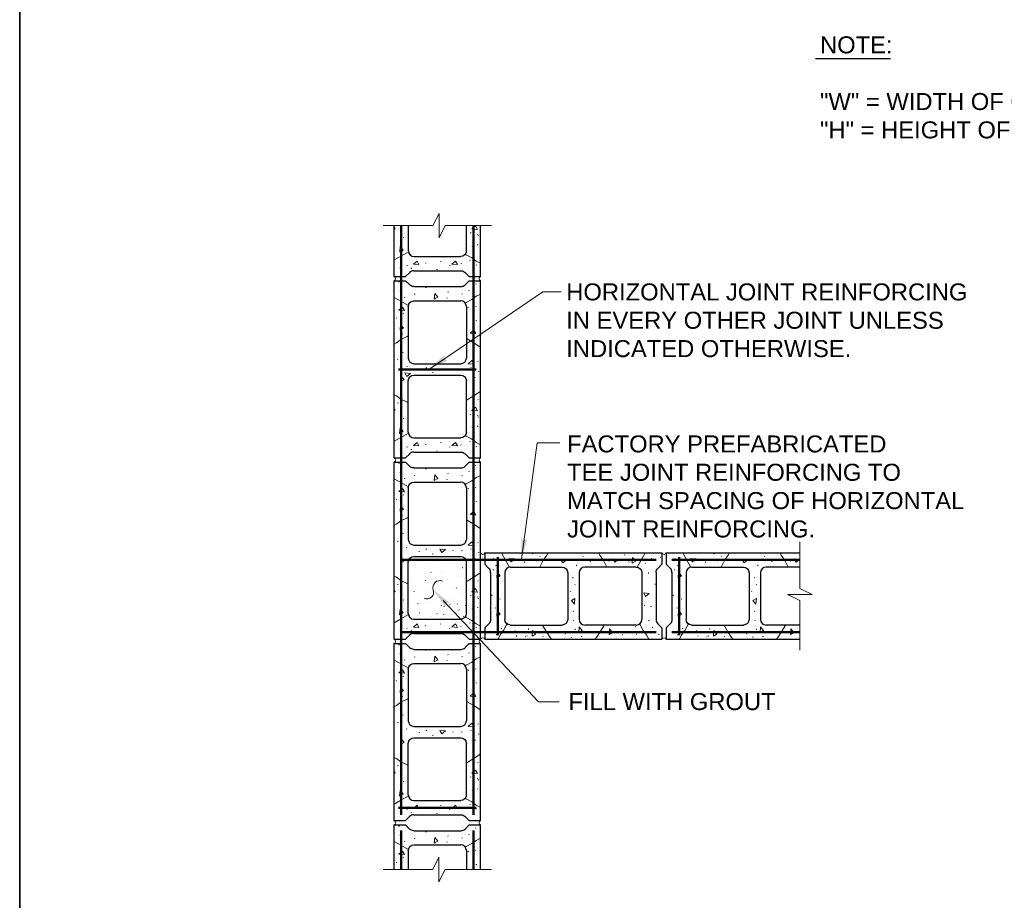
# Model space of a CAD drawing. Extents: x -1004 to 916, y -640 to 704.
# Tile 4 of 21: x -1004 to -656, y 4 to 314. Entities that reach past the tile are written whole.
import ezdxf

# ---------------------------------------------------------------- set-up
doc = ezdxf.new("R2010")
doc.units = 0
doc.header["$MEASUREMENT"] = 0
for name, color, linetype, lineweight in [('Level 1', 7, 'Continuous', 18), ('Level 15', 7, 'Continuous', 18), ('Level 45', 7, 'Continuous', 18), ('Level 46', 7, 'Continuous', 18), ('Level 49', 7, 'Continuous', 18), ('Level 53', 7, 'Continuous', 18), ('Level 54', 7, 'Continuous', 18)]:
    doc.layers.add(name, color=color, linetype=linetype, lineweight=lineweight)
doc.styles.add('NOTES', font='romans.shx')

# ---------------------------------------------------------------- blocks, each defined once
blk = doc.blocks.new('ARROWS')
at = {"layer": 'Level 46', "linetype": 'Continuous', "lineweight": 18, "extrusion": (0, 0, -1)}
blk.add_hatch(color=1, dxfattribs=at).paths.add_polyline_path([(1.54, -0.71), (-3.38, 0), (1.55, 0.71), (1.41, 0.61), (1.19, 0.41), (1.08, 0.21), (1.04, 0), (1.07, -0.18), (1.17, -0.38), (1.39, -0.59)], flags=16)
at = {"layer": 'Level 46', "color": 1, "linetype": 'Continuous', "lineweight": 18}
for centre, start, end in [((4.01, 1.46), 113.4064, 246.5936), ((2.74, -1.46), 293.4064, 66.5936)]:
    blk.add_arc(centre, 1.59, start, end, dxfattribs=at)
blk = doc.blocks.new('LARROW_7')
at = {"layer": 'Level 46', "linetype": 'Continuous', "lineweight": 18, "extrusion": (0, 0, -1)}
blk.add_hatch(color=1, dxfattribs=at).paths.add_polyline_path([(4.92, -0.71), (0, 0), (4.93, 0.71), (4.79, 0.61), (4.57, 0.41), (4.46, 0.21), (4.42, 0), (4.44, -0.19), (4.55, -0.38), (4.77, -0.59)], flags=16)

msp = doc.modelspace()

# ---------------------------------------------------------------- linework, layer by layer
at = {"layer": 'Level 1', "color": 3, "linetype": 'Continuous', "lineweight": 35}
msp.add_3dface([(-1003.74, 704.14), (916.28, 704.14), (916.28, -639.88), (-1003.74, -639.88)], dxfattribs=at)
at = {"layer": 'Level 15', "color": 7, "linetype": 'Continuous', "lineweight": 25}
for p, q in [((-871.6, 223.82), (-871.6, 241.78)), ((-866.6, 232.87), (-866.6, 241.78)), ((-846.11, 232.87), (-846.11, 241.78)), ((-841.11, 223.82), (-841.11, 241.78)), ((-864.6, 230.87), (-848.11, 230.87)), ((-864.72, 225.87), (-847.98, 225.87)), ((-871.6, 223.82), (-867.6, 223.82)), ((-866.13, 225.29), (-867.6, 223.82)), ((-846.57, 225.28), (-845.1, 223.82)), ((-845.1, 223.82), (-841.11, 223.82)), ((-871.61, 222.32), (-867.6, 222.32)), ((-871.61, 159.82), (-871.61, 222.32)), ((-866.13, 220.86), (-867.6, 222.32)), ((-864.72, 220.27), (-847.99, 220.27)), ((-846.57, 220.86), (-845.1, 222.32)), ((-845.1, 222.32), (-841.11, 222.32)), ((-841.11, 159.82), (-841.11, 222.32)), ((-866.61, 213.27), (-866.61, 195.07)), ((-864.61, 215.27), (-848.11, 215.27)), ((-846.11, 213.27), (-846.11, 195.07)), ((-864.61, 193.07), (-848.11, 193.07)), ((-864.61, 189.07), (-848.11, 189.07)), ((-866.61, 168.88), (-866.61, 187.07)), ((-846.11, 168.88), (-846.11, 187.07)), ((-864.61, 166.88), (-848.11, 166.88)), ((-871.61, 159.82), (-867.6, 159.82)), ((-866.13, 161.29), (-867.6, 159.82)), ((-864.72, 161.88), (-847.99, 161.88)), ((-846.57, 161.29), (-845.1, 159.82)), ((-845.1, 159.82), (-841.11, 159.82)), ((-871.61, 158.33), (-867.61, 158.33)), ((-871.61, 95.83), (-871.61, 158.33)), ((-866.14, 156.86), (-867.61, 158.33)), ((-846.57, 156.86), (-845.11, 158.33)), ((-845.11, 158.33), (-841.11, 158.33)), ((-841.11, 95.83), (-841.11, 158.33)), ((-864.72, 156.27), (-847.99, 156.27)), ((-864.61, 151.27), (-848.11, 151.27)), ((-866.61, 149.27), (-866.61, 131.08)), ((-846.11, 149.27), (-846.11, 131.08)), ((-864.61, 129.08), (-848.11, 129.08)), ((-864.61, 125.08), (-848.11, 125.08)), ((-839.62, 126.33), (-839.62, 122.32)), ((-839.62, 126.33), (-777.12, 126.33)), ((-777.12, 126.33), (-777.12, 122.32)), ((-775.62, 126.32), (-775.62, 122.32)), ((-775.62, 126.32), (-728.47, 126.32)), ((-866.61, 104.88), (-866.61, 123.08)), ((-846.11, 104.88), (-846.11, 123.08)), ((-838.15, 120.85), (-839.62, 122.32)), ((-778.58, 120.85), (-777.12, 122.32)), ((-774.15, 120.85), (-775.62, 122.32)), ((-837.56, 119.44), (-837.56, 102.71)), ((-832.56, 119.33), (-832.56, 102.83)), ((-830.56, 121.33), (-812.37, 121.33)), ((-810.37, 119.33), (-810.37, 102.83)), ((-806.37, 119.33), (-806.37, 102.83)), ((-786.17, 121.33), (-804.37, 121.33)), ((-784.17, 119.33), (-784.17, 102.83)), ((-779.17, 119.44), (-779.17, 102.71)), ((-773.57, 119.44), (-773.57, 102.7)), ((-768.57, 119.32), (-768.57, 102.83)), ((-766.57, 121.32), (-748.37, 121.32)), ((-746.37, 119.32), (-746.37, 102.83)), ((-742.37, 119.32), (-742.37, 102.83)), ((-728.47, 121.32), (-740.37, 121.32)), ((-864.61, 102.88), (-848.11, 102.88)), ((-838.15, 101.29), (-839.62, 99.82)), ((-830.56, 100.83), (-812.37, 100.83)), ((-786.17, 100.83), (-804.37, 100.83)), ((-778.58, 101.29), (-777.12, 99.82)), ((-774.16, 101.29), (-775.62, 99.82)), ((-766.57, 100.83), (-748.37, 100.83)), ((-728.47, 100.83), (-740.37, 100.83)), ((-866.14, 97.3), (-867.61, 95.83)), ((-864.72, 97.88), (-847.99, 97.88)), ((-846.57, 97.29), (-845.11, 95.83)), ((-839.62, 99.82), (-839.62, 95.83)), ((-777.12, 99.82), (-777.12, 95.83)), ((-775.62, 99.82), (-775.62, 95.83)), ((-871.61, 95.83), (-867.61, 95.83)), ((-871.61, 94.33), (-867.61, 94.33)), ((-871.61, 31.83), (-871.61, 94.33)), ((-866.14, 92.87), (-867.61, 94.33)), ((-846.57, 92.87), (-845.11, 94.33)), ((-845.11, 95.83), (-841.11, 95.83)), ((-845.11, 94.33), (-841.11, 94.33)), ((-841.11, 31.83), (-841.11, 94.33)), ((-839.62, 95.83), (-777.12, 95.83)), ((-775.62, 95.83), (-728.47, 95.83)), ((-864.72, 92.28), (-847.99, 92.28)), ((-864.61, 87.28), (-848.11, 87.28)), ((-866.61, 85.28), (-866.61, 67.08)), ((-846.11, 85.28), (-846.11, 67.08)), ((-864.61, 65.08), (-848.11, 65.08)), ((-866.61, 40.89), (-866.61, 59.08)), ((-864.61, 61.08), (-848.11, 61.08)), ((-846.11, 40.89), (-846.11, 59.08)), ((-864.61, 38.89), (-848.11, 38.89)), ((-871.61, 31.83), (-867.61, 31.83)), ((-866.14, 33.3), (-867.61, 31.83)), ((-864.72, 33.89), (-847.99, 33.89)), ((-846.57, 33.3), (-845.11, 31.83)), ((-845.11, 31.83), (-841.11, 31.83)), ((-871.61, 30.34), (-867.61, 30.34)), ((-871.61, 14.6), (-871.61, 30.34)), ((-866.14, 28.87), (-867.61, 30.34)), ((-864.72, 28.28), (-847.99, 28.28)), ((-846.57, 28.87), (-845.11, 30.34)), ((-845.11, 30.34), (-841.11, 30.34)), ((-841.11, 14.6), (-841.11, 30.34)), ((-866.61, 21.28), (-866.61, 14.6)), ((-864.61, 23.28), (-848.11, 23.28)), ((-846.11, 21.28), (-846.11, 14.6))]:
    msp.add_line(p, q, dxfattribs=at)
for centre, start, end in [((-864.6, 232.87), 180, 270), ((-864.72, 223.87), 90, 135), ((-847.99, 222.27), 270, 315.1103), ((-848.11, 213.27), 0, 90), ((-864.61, 195.07), 180, 270), ((-848.11, 195.07), 270, 0), ((-864.61, 168.88), 180, 270), ((-864.72, 159.88), 90, 135), ((-847.99, 158.27), 270, 315.1103), ((-848.11, 149.27), 0, 90), ((-864.61, 131.08), 180, 270), ((-848.11, 131.08), 270, 0), ((-839.56, 119.44), 0, 45), ((-830.56, 119.33), 90, 180), ((-804.37, 119.33), 90, 180), ((-775.57, 119.44), 0, 45), ((-766.57, 119.32), 90, 180), ((-740.37, 119.32), 90, 180), ((-864.61, 104.88), 180, 270), ((-804.37, 102.83), 180, 270), ((-786.17, 102.83), 270, 0), ((-777.17, 102.71), 180, 225.1103), ((-740.37, 102.83), 180, 270), ((-864.72, 95.88), 90, 135), ((-847.99, 94.28), 270, 315.1103), ((-848.11, 85.28), 0, 90), ((-864.61, 67.08), 180, 270), ((-848.11, 67.08), 270, 0), ((-864.61, 40.89), 180, 270), ((-864.72, 31.89), 90, 135), ((-847.99, 30.28), 270, 315.1103), ((-848.11, 21.28), 0, 90)]:
    msp.add_arc(centre, 2, start, end, dxfattribs=at)
at = {"layer": 'Level 15', "color": 7, "linetype": 'Continuous', "lineweight": 25, "extrusion": (0, 0, -1)}
for centre, start, end in [((848.11, 232.87), 180, 270), ((847.98, 223.87), 90, 135.1103), ((864.72, 222.27), 270, 315), ((864.61, 213.27), 0, 90), ((864.61, 187.07), 0, 90), ((848.11, 187.07), 90, 180), ((848.11, 168.88), 180, 270), ((847.99, 159.88), 90, 135.1103), ((864.72, 158.27), 270, 315), ((864.61, 149.27), 0, 90), ((864.61, 123.08), 0, 90), ((848.11, 123.08), 90, 180), ((812.37, 119.33), 90, 180), ((786.17, 119.33), 90, 180), ((777.17, 119.44), 0, 45), ((748.37, 119.32), 90, 180), ((848.11, 104.88), 180, 270), ((839.56, 102.71), 180, 225.1103), ((830.56, 102.83), 270, 0), ((812.37, 102.83), 180, 270), ((775.57, 102.7), 180, 225.1103), ((766.57, 102.83), 270, 0), ((748.37, 102.83), 180, 270), ((847.99, 95.88), 90, 135.1103), ((864.72, 94.28), 270, 315), ((864.61, 85.28), 0, 90), ((864.61, 59.08), 0, 90), ((848.11, 59.08), 90, 180), ((848.11, 40.89), 180, 270), ((847.99, 31.89), 90, 135.1103), ((864.72, 30.28), 270, 315), ((864.61, 21.28), 0, 90)]:
    msp.add_arc(centre, 2, start, end, dxfattribs=at)
at = {"layer": 'Level 15', "color": 7, "linetype": 'Continuous', "lineweight": 18}
for centre, start, end in [((-871.87, 223.07), 289.1648, 70.8352), ((-871.87, 159.08), 289.1648, 70.8352), ((-840.36, 126.59), 199.1648, 340.8352), ((-776.37, 126.59), 199.1648, 340.8352), ((-871.87, 95.08), 289.1648, 70.8352), ((-871.87, 31.09), 289.1648, 70.8352)]:
    msp.add_arc(centre, 0.79, start, end, dxfattribs=at)
at = {"layer": 'Level 15', "color": 7, "linetype": 'Continuous', "lineweight": 18, "extrusion": (0, 0, -1)}
for centre, start, end in [((840.85, 223.07), 289.1648, 70.8352), ((840.85, 159.08), 289.1648, 70.8352), ((840.85, 95.08), 289.1648, 70.8352), ((840.36, 95.57), 19.1648, 160.8352), ((776.37, 95.57), 19.1648, 160.8352), ((840.85, 31.09), 289.1648, 70.8352)]:
    msp.add_arc(centre, 0.79, start, end, dxfattribs=at)
at = {"layer": 'Level 45', "color": 4, "linetype": 'Continuous', "lineweight": 50}
for p, q in [((-869.11, 241.78), (-869.11, 33.83)), ((-843.61, 241.78), (-843.61, 33.83)), ((-842.61, 191.07), (-870.11, 191.07)), ((-779.12, 123.83), (-869.11, 123.83)), ((-835.06, 97.33), (-835.06, 124.83)), ((-728.47, 123.83), (-773.62, 123.83)), ((-771.07, 97.33), (-771.07, 124.82)), ((-779.12, 98.33), (-869.11, 98.33)), ((-728.47, 98.33), (-773.62, 98.33)), ((-870.11, 36.39), (-842.61, 36.39)), ((-869.11, 28.34), (-869.11, 14.6)), ((-843.61, 28.34), (-843.61, 14.6))]:
    msp.add_line(p, q, dxfattribs=at)
at = {"layer": 'Level 46', "color": 1, "linetype": 'Continuous', "lineweight": 18, "flags": 128}
for points in [[(-812.73, 218.4), (-819.1, 218.4), (-859.41, 191.05)], [(-813.11, 165.09), (-821.19, 165.09), (-826.66, 124.15)], [(-813.37, 73.81), (-820.67, 73.81), (-854.29, 109.54)]]:
    msp.add_lwpolyline(points, dxfattribs=at)
at = {"layer": 'Level 49', "color": 1, "linetype": 'Continuous', "lineweight": 25}
msp.add_line((-722.96, 300.72), (-696.5, 300.72), dxfattribs=at)
at = {"layer": 'Level 53', "color": 2, "linetype": 'Continuous', "lineweight": 25}
for p, q in [((-868.29, 237.76), (-868.25, 237.61)), ((-844.68, 239.32), (-844.63, 239.16)), ((-842.2, 238.79), (-842.15, 238.64)), ((-841.99, 238.31), (-841.95, 238.16)), ((-844.13, 234.56), (-844.08, 234.41)), ((-842.2, 235.09), (-842.15, 234.94)), ((-844.88, 229.66), (-844.84, 229.5)), ((-869.48, 226.97), (-869.44, 226.82)), ((-867.1, 227.79), (-867.06, 227.64)), ((-865.63, 226.86), (-865.59, 226.7)), ((-860.6, 228.71), (-860.56, 228.55)), ((-856.58, 226.37), (-856.54, 226.22)), ((-855.29, 229.25), (-855.25, 229.1)), ((-852.1, 227.73), (-852.06, 227.58)), ((-848.01, 228.47), (-847.97, 228.32)), ((-842.68, 227.99), (-842.64, 227.83)), ((-870, 221.94), (-869.96, 221.79)), ((-860.42, 219.96), (-860.38, 219.8)), ((-845.27, 219.04), (-845.23, 218.89)), ((-842.84, 221.3), (-842.8, 221.15)), ((-869.48, 218.77), (-869.44, 218.61)), ((-867.93, 216.57), (-867.88, 216.42)), ((-864.45, 217.67), (-864.4, 217.52)), ((-853.03, 216.32), (-852.98, 216.17)), ((-852.64, 218.49), (-852.6, 218.34)), ((-847.7, 217.76), (-847.66, 217.61)), ((-845.5, 213), (-845.46, 212.85)), ((-842.84, 213.39), (-842.8, 213.23)), ((-870.85, 209.25), (-870.81, 209.1)), ((-868.38, 210.81), (-868.34, 210.66)), ((-843.65, 207.9), (-843.61, 207.75)), ((-842.66, 208.43), (-842.62, 208.28)), ((-868.75, 203.68), (-868.71, 203.52)), ((-843.69, 201.47), (-843.65, 201.32)), ((-868.57, 197.18), (-868.52, 197.03)), ((-870.4, 194.53), (-870.35, 194.38)), ((-867.19, 192.24), (-867.15, 192.09)), ((-860.33, 191.69), (-860.29, 191.54)), ((-850.9, 191.14), (-850.86, 190.99)), ((-847.81, 191.24), (-847.77, 191.09)), ((-844.59, 191.78), (-844.54, 191.63)), ((-842.04, 194.01), (-841.99, 193.86)), ((-862.8, 190.96), (-862.76, 190.81)), ((-858.04, 190.05), (-858, 189.89)), ((-843.12, 188.31), (-843.08, 188.16)), ((-841.83, 190.46), (-841.79, 190.31)), ((-843.69, 184.3), (-843.65, 184.14)), ((-870.4, 179.35), (-870.35, 179.19)), ((-868.84, 178.08), (-868.79, 177.93)), ((-842.04, 180.45), (-841.99, 180.3)), ((-868.29, 173.77), (-868.25, 173.61)), ((-844.68, 175.32), (-844.64, 175.17)), ((-842.2, 174.8), (-842.15, 174.65)), ((-841.99, 174.31), (-841.95, 174.16)), ((-844.13, 170.56), (-844.09, 170.41)), ((-842.2, 171.1), (-842.15, 170.94)), ((-867.1, 163.8), (-867.06, 163.64)), ((-860.6, 164.71), (-860.56, 164.56)), ((-855.3, 165.26), (-855.25, 165.11)), ((-852.1, 163.74), (-852.06, 163.59)), ((-848.02, 164.48), (-847.97, 164.32)), ((-844.89, 165.66), (-844.84, 165.51)), ((-842.68, 163.99), (-842.64, 163.84)), ((-869.48, 162.97), (-869.44, 162.82)), ((-865.63, 162.86), (-865.59, 162.71)), ((-856.58, 162.38), (-856.54, 162.22)), ((-870, 157.95), (-869.96, 157.8)), ((-842.85, 157.3), (-842.8, 157.15)), ((-869.48, 154.77), (-869.44, 154.62)), ((-864.45, 153.67), (-864.41, 153.52)), ((-860.42, 155.96), (-860.38, 155.81)), ((-852.64, 154.5), (-852.6, 154.35)), ((-847.7, 153.77), (-847.66, 153.61)), ((-845.27, 155.04), (-845.23, 154.89)), ((-867.93, 152.58), (-867.88, 152.42)), ((-853.03, 152.33), (-852.99, 152.18)), ((-868.38, 146.81), (-868.34, 146.66)), ((-845.5, 149.01), (-845.46, 148.86)), ((-842.85, 149.39), (-842.8, 149.24)), ((-870.86, 145.26), (-870.81, 145.11)), ((-843.65, 143.9), (-843.61, 143.75)), ((-842.67, 144.44), (-842.62, 144.28)), ((-868.75, 139.68), (-868.71, 139.53)), ((-843.69, 137.48), (-843.65, 137.33)), ((-868.57, 133.19), (-868.52, 133.03)), ((-870.4, 130.53), (-870.36, 130.38)), ((-842.04, 130.02), (-841.99, 129.87)), ((-867.2, 128.25), (-867.15, 128.1)), ((-862.8, 126.97), (-862.76, 126.81)), ((-860.33, 127.7), (-860.29, 127.55)), ((-858.04, 126.05), (-858, 125.9)), ((-850.9, 127.15), (-850.86, 127)), ((-847.81, 127.25), (-847.77, 127.09)), ((-844.59, 127.79), (-844.55, 127.64)), ((-841.83, 126.47), (-841.79, 126.31)), ((-820.09, 125.12), (-820.25, 125.07)), ((-804.91, 125.12), (-805.06, 125.07)), ((-790.18, 125.57), (-790.34, 125.53)), ((-756.1, 125.11), (-756.25, 125.07)), ((-740.92, 125.11), (-741.07, 125.07)), ((-864.04, 122.34), (-864.08, 122.3)), ((-861.49, 122.38), (-861.53, 122.34)), ((-856.65, 123.15), (-856.68, 123.11)), ((-850.8, 122.97), (-850.84, 122.93)), ((-843.12, 124.31), (-843.08, 124.16)), ((-836.47, 124.2), (-836.62, 124.16)), ((-835.64, 121.82), (-835.79, 121.78)), ((-825.67, 123.01), (-825.83, 122.97)), ((-821.35, 123.56), (-821.51, 123.51)), ((-807.2, 121.91), (-807.35, 121.87)), ((-802.26, 123.29), (-802.41, 123.24)), ((-795.76, 123.47), (-795.92, 123.43)), ((-788.63, 123.1), (-788.78, 123.06)), ((-782.87, 122.65), (-783.02, 122.6)), ((-780.67, 124.2), (-780.82, 124.16)), ((-777.5, 124.72), (-777.65, 124.68)), ((-772.47, 124.2), (-772.62, 124.16)), ((-771.65, 121.82), (-771.8, 121.78)), ((-761.68, 123.01), (-761.83, 122.97)), ((-757.36, 123.55), (-757.51, 123.51)), ((-743.2, 121.91), (-743.35, 121.87)), ((-738.26, 123.28), (-738.42, 123.24)), ((-731.77, 123.47), (-731.92, 123.42)), ((-858.57, 119.4), (-858.61, 119.36)), ((-854.79, 119.4), (-854.83, 119.36)), ((-848.91, 118.13), (-848.95, 118.1)), ((-847.42, 121.07), (-847.46, 121.03)), ((-843.69, 120.3), (-843.65, 120.15)), ((-836.58, 120.35), (-836.73, 120.31)), ((-781.77, 119.17), (-781.92, 119.12)), ((-772.58, 120.35), (-772.74, 120.31)), ((-870.4, 115.35), (-870.36, 115.2)), ((-865.49, 117.53), (-865.52, 117.5)), ((-860.68, 116.66), (-860.71, 116.62)), ((-854.79, 115.4), (-854.83, 115.36)), ((-852.65, 117.07), (-852.69, 117.03)), ((-842.04, 116.46), (-841.99, 116.3)), ((-834.73, 115.32), (-834.88, 115.28)), ((-808.48, 117.52), (-808.63, 117.48)), ((-807.75, 115.05), (-807.9, 115.01)), ((-779.48, 115.14), (-779.64, 115.1)), ((-770.73, 115.32), (-770.89, 115.28)), ((-744.48, 117.52), (-744.63, 117.48)), ((-743.75, 115.05), (-743.9, 115)), ((-868.84, 114.09), (-868.79, 113.94)), ((-864.64, 112.76), (-864.68, 112.73)), ((-860.26, 112.92), (-860.3, 112.88)), ((-850.42, 113.61), (-850.46, 113.57)), ((-849.54, 113.93), (-849.58, 113.89)), ((-847.5, 111.92), (-847.54, 111.88)), ((-844.68, 111.33), (-844.64, 111.17)), ((-837.06, 111.3), (-837.21, 111.26)), ((-809.39, 112.76), (-809.54, 112.72)), ((-773.07, 111.3), (-773.22, 111.26)), ((-745.4, 112.76), (-745.55, 112.72)), ((-868.29, 109.77), (-868.25, 109.62)), ((-863.18, 108.53), (-863.22, 108.5)), ((-859.8, 108.69), (-859.84, 108.65)), ((-856.68, 110.14), (-856.72, 110.11)), ((-854.96, 107.84), (-854.99, 107.8)), ((-851.88, 108.15), (-851.92, 108.11)), ((-851.57, 110.15), (-851.61, 110.11)), ((-849.34, 108.3), (-849.38, 108.27)), ((-842.2, 110.8), (-842.16, 110.65)), ((-841.99, 110.32), (-841.95, 110.17)), ((-834.18, 110.01), (-834.33, 109.97)), ((-783.12, 107.75), (-783.27, 107.7)), ((-770.18, 110.01), (-770.34, 109.97)), ((-862.57, 105.06), (-862.61, 105.02)), ((-856.47, 104.85), (-856.51, 104.81)), ((-854.16, 104.64), (-854.2, 104.6)), ((-854.03, 107.34), (-854.07, 107.3)), ((-848.7, 106.11), (-848.74, 106.08)), ((-846.42, 107.69), (-846.46, 107.65)), ((-846.15, 107.38), (-846.19, 107.34)), ((-844.13, 106.57), (-844.09, 106.42)), ((-842.2, 107.1), (-842.16, 106.95)), ((-835.7, 106.82), (-835.85, 106.78)), ((-808.29, 105.62), (-808.45, 105.58)), ((-780.95, 107.36), (-781.1, 107.32)), ((-771.71, 106.82), (-771.86, 106.78)), ((-744.3, 105.62), (-744.45, 105.58)), ((-858.49, 103.73), (-858.53, 103.69)), ((-855.3, 101.26), (-855.25, 101.11)), ((-853.32, 102.96), (-853.36, 102.92)), ((-849.33, 103.17), (-849.37, 103.13)), ((-847.04, 103.96), (-847.08, 103.92)), ((-844.89, 101.67), (-844.84, 101.51)), ((-834.96, 102.74), (-835.12, 102.69)), ((-808.2, 102.53), (-808.35, 102.49)), ((-781.68, 102.42), (-781.83, 102.37)), ((-770.97, 102.73), (-771.12, 102.69)), ((-744.2, 102.53), (-744.36, 102.49)), ((-869.48, 98.98), (-869.44, 98.83)), ((-867.1, 99.8), (-867.06, 99.65)), ((-865.64, 98.87), (-865.59, 98.71)), ((-860.61, 100.72), (-860.56, 100.56)), ((-856.58, 98.38), (-856.54, 98.23)), ((-852.11, 99.74), (-852.06, 99.59)), ((-848.02, 100.48), (-847.97, 100.33)), ((-842.68, 100), (-842.64, 99.84)), ((-835.45, 97.4), (-835.6, 97.36)), ((-833.78, 99.61), (-833.93, 99.56)), ((-828.87, 98.85), (-829.03, 98.81)), ((-824.12, 99.4), (-824.27, 99.35)), ((-815.14, 98.41), (-815.29, 98.37)), ((-811.13, 97.84), (-811.28, 97.8)), ((-807.65, 99.31), (-807.81, 99.26)), ((-797.97, 98.41), (-798.12, 98.37)), ((-791.54, 98.37), (-791.69, 98.33)), ((-791.01, 97.38), (-791.16, 97.34)), ((-786.43, 100.22), (-786.59, 100.18)), ((-786.05, 97.56), (-786.2, 97.52)), ((-780.4, 99.99), (-780.55, 99.95)), ((-778.14, 97.56), (-778.29, 97.52)), ((-771.45, 97.4), (-771.61, 97.36)), ((-769.78, 99.6), (-769.93, 99.56)), ((-764.88, 98.85), (-765.03, 98.8)), ((-760.12, 99.4), (-760.28, 99.35)), ((-751.15, 98.41), (-751.3, 98.37)), ((-747.14, 97.84), (-747.29, 97.8)), ((-743.66, 99.3), (-743.81, 99.26)), ((-733.97, 98.41), (-734.12, 98.37)), ((-870, 93.95), (-869.96, 93.8)), ((-828.34, 96.92), (-828.5, 96.87)), ((-825.12, 96.71), (-825.28, 96.67)), ((-824.64, 96.92), (-824.79, 96.87)), ((-818.99, 96.76), (-819.14, 96.71)), ((-808.98, 96.55), (-809.13, 96.51)), ((-805.43, 96.76), (-805.58, 96.71)), ((-764.35, 96.92), (-764.5, 96.87)), ((-761.13, 96.71), (-761.28, 96.67)), ((-760.65, 96.92), (-760.8, 96.87)), ((-754.99, 96.75), (-755.15, 96.71)), ((-744.98, 96.55), (-745.14, 96.51)), ((-741.43, 96.75), (-741.58, 96.71)), ((-869.48, 90.78), (-869.44, 90.62)), ((-860.42, 91.97), (-860.38, 91.81)), ((-852.64, 90.5), (-852.6, 90.35)), ((-845.27, 91.05), (-845.23, 90.9)), ((-842.85, 93.31), (-842.8, 93.16)), ((-867.93, 88.58), (-867.89, 88.43)), ((-864.45, 89.68), (-864.41, 89.53)), ((-853.03, 88.33), (-852.99, 88.18)), ((-847.7, 89.77), (-847.66, 89.62)), ((-845.5, 85.01), (-845.46, 84.86)), ((-842.85, 85.4), (-842.8, 85.24)), ((-870.86, 81.26), (-870.81, 81.11)), ((-868.39, 82.82), (-868.34, 82.67)), ((-842.67, 80.44), (-842.62, 80.29)), ((-843.66, 79.91), (-843.61, 79.76)), ((-868.75, 75.69), (-868.71, 75.53)), ((-843.69, 73.48), (-843.65, 73.33)), ((-870.4, 66.54), (-870.36, 66.39)), ((-868.57, 69.19), (-868.53, 69.04)), ((-842.04, 66.02), (-842, 65.87)), ((-867.2, 64.25), (-867.15, 64.1)), ((-862.8, 62.97), (-862.76, 62.82)), ((-860.33, 63.7), (-860.29, 63.55)), ((-850.9, 63.15), (-850.86, 63)), ((-847.82, 63.25), (-847.77, 63.1)), ((-844.59, 63.79), (-844.55, 63.64)), ((-858.04, 62.06), (-858, 61.9)), ((-843.13, 60.32), (-843.08, 60.17)), ((-841.83, 62.47), (-841.79, 62.32)), ((-843.69, 56.31), (-843.65, 56.15)), ((-842.04, 52.46), (-842, 52.31)), ((-870.4, 51.36), (-870.36, 51.2)), ((-868.84, 50.09), (-868.8, 49.94)), ((-868.29, 45.78), (-868.25, 45.62)), ((-844.68, 47.33), (-844.64, 47.18)), ((-842.2, 46.81), (-842.16, 46.66)), ((-842, 46.32), (-841.95, 46.17)), ((-844.13, 42.57), (-844.09, 42.42)), ((-842.2, 43.11), (-842.16, 42.95)), ((-869.48, 34.98), (-869.44, 34.83)), ((-867.11, 35.81), (-867.06, 35.65)), ((-865.64, 34.87), (-865.59, 34.72)), ((-860.61, 36.72), (-860.56, 36.57)), ((-855.3, 37.27), (-855.26, 37.12)), ((-852.11, 35.75), (-852.06, 35.6)), ((-848.02, 36.49), (-847.98, 36.33)), ((-844.89, 37.67), (-844.85, 37.52)), ((-842.69, 36), (-842.64, 35.85)), ((-856.59, 34.39), (-856.54, 34.23)), ((-870, 29.96), (-869.96, 29.81)), ((-860.43, 27.97), (-860.38, 27.82)), ((-842.85, 29.31), (-842.81, 29.16)), ((-869.49, 26.78), (-869.44, 26.63)), ((-867.93, 24.59), (-867.89, 24.43)), ((-864.45, 25.68), (-864.41, 25.53)), ((-853.03, 24.34), (-852.99, 24.19)), ((-852.65, 26.51), (-852.6, 26.36)), ((-847.7, 25.78), (-847.66, 25.62)), ((-845.27, 27.05), (-845.23, 26.9)), ((-845.51, 21.02), (-845.46, 20.87)), ((-842.85, 21.4), (-842.81, 21.25)), ((-868.39, 18.82), (-868.34, 18.67)), ((-870.86, 17.27), (-870.82, 17.12)), ((-843.66, 15.91), (-843.61, 15.76)), ((-842.67, 16.45), (-842.63, 16.29))]:
    msp.add_line(p, q, dxfattribs=at)
at = {"layer": 'Level 53', "color": 2, "linetype": 'Continuous', "lineweight": 18, "flags": 128}
for points in [[(-871.6, 241.11), (-871.25, 240.69), (-871.6, 240.5)], [(-871.6, 229.68), (-868.98, 231.1), (-866.58, 232.56)], [(-841.11, 228.49), (-842.62, 229.28), (-844.23, 230.45), (-846.19, 231.47), (-846.51, 231.66)], [(-871.61, 216.46), (-868.98, 215.04), (-866.58, 213.58)], [(-841.11, 217.66), (-842.63, 216.86), (-844.23, 215.69), (-846.2, 214.67), (-846.52, 214.48)], [(-866.61, 202.91), (-867.02, 202.67), (-869.2, 201.58), (-870.73, 200.41), (-871.61, 200.01)], [(-846.11, 201.94), (-845.83, 201.8), (-843.72, 200.56), (-841.75, 199.25), (-841.11, 198.8)], [(-866.61, 179.24), (-867.02, 179.48), (-869.2, 180.57), (-870.73, 181.73), (-871.61, 182.13)], [(-846.11, 180.21), (-845.83, 180.35), (-843.72, 181.58), (-841.75, 182.9), (-841.11, 183.34)], [(-871.61, 177.11), (-871.25, 176.7), (-871.61, 176.5)], [(-871.61, 165.69), (-868.98, 167.11), (-866.58, 168.56)], [(-841.11, 164.49), (-842.63, 165.29), (-844.23, 166.45), (-846.2, 167.47), (-846.52, 167.67)], [(-841.11, 153.66), (-842.63, 152.86), (-844.23, 151.7), (-846.2, 150.68), (-846.52, 150.49)], [(-871.61, 152.46), (-868.99, 151.05), (-866.58, 149.59)], [(-866.61, 138.91), (-867.02, 138.67), (-869.2, 137.58), (-870.73, 136.42), (-871.61, 136.02)], [(-846.11, 137.94), (-845.83, 137.8), (-843.72, 136.57), (-841.75, 135.25), (-841.11, 134.81)], [(-833.75, 126.33), (-832.33, 123.7), (-830.88, 121.3)], [(-822.32, 126.33), (-822.74, 125.97), (-822.94, 126.33)], [(-820.2, 121.33), (-819.96, 121.74), (-818.87, 123.92), (-817.71, 125.45), (-817.31, 126.33)], [(-796.53, 121.33), (-796.77, 121.74), (-797.86, 123.92), (-799.03, 125.45), (-799.43, 126.33)], [(-782.98, 126.33), (-784.4, 123.7), (-785.86, 121.3)], [(-769.76, 126.32), (-768.34, 123.7), (-766.88, 121.3)], [(-758.33, 126.32), (-758.74, 125.97), (-758.94, 126.32)], [(-756.21, 121.32), (-755.97, 121.73), (-754.87, 123.92), (-753.71, 125.45), (-753.31, 126.32)], [(-732.54, 121.32), (-732.78, 121.73), (-733.87, 123.92), (-735.03, 125.45), (-735.43, 126.32)], [(-866.61, 115.24), (-867.02, 115.48), (-869.2, 116.58), (-870.73, 117.74), (-871.61, 118.14)], [(-846.11, 116.21), (-845.83, 116.35), (-843.72, 117.59), (-841.75, 118.9), (-841.11, 119.35)], [(-871.61, 113.12), (-871.25, 112.7), (-871.61, 112.51)], [(-871.61, 101.69), (-868.99, 103.11), (-866.58, 104.57)], [(-841.11, 100.5), (-842.63, 101.29), (-844.23, 102.46), (-846.2, 103.48), (-846.52, 103.67)], [(-834.95, 95.83), (-834.15, 97.35), (-832.99, 98.95), (-831.97, 100.92), (-831.77, 101.24)], [(-819.23, 100.83), (-819.09, 100.55), (-817.86, 98.44), (-816.54, 96.47), (-816.1, 95.83)], [(-797.5, 100.83), (-797.64, 100.55), (-798.88, 98.44), (-800.19, 96.47), (-800.64, 95.83)], [(-781.78, 95.83), (-782.58, 97.35), (-783.75, 98.95), (-784.77, 100.92), (-784.96, 101.24)], [(-770.95, 95.83), (-770.16, 97.34), (-768.99, 98.95), (-767.97, 100.91), (-767.78, 101.23)], [(-755.23, 100.83), (-755.1, 100.55), (-753.86, 98.44), (-752.55, 96.47), (-752.1, 95.83)], [(-733.51, 100.83), (-733.65, 100.55), (-734.88, 98.44), (-736.2, 96.47), (-736.64, 95.83)], [(-871.61, 88.47), (-868.99, 87.05), (-866.58, 85.59)], [(-841.11, 89.67), (-842.63, 88.87), (-844.23, 87.7), (-846.2, 86.68), (-846.52, 86.49)], [(-866.61, 74.92), (-867.02, 74.68), (-869.2, 73.59), (-870.73, 72.42), (-871.61, 72.02)], [(-846.11, 73.95), (-845.83, 73.81), (-843.72, 72.57), (-841.75, 71.26), (-841.11, 70.81)], [(-866.61, 51.25), (-867.02, 51.49), (-869.2, 52.58), (-870.73, 53.74), (-871.61, 54.14)], [(-846.11, 52.22), (-845.83, 52.36), (-843.72, 53.59), (-841.75, 54.91), (-841.11, 55.35)], [(-871.61, 49.12), (-871.25, 48.71), (-871.61, 48.51)], [(-871.61, 37.7), (-868.99, 39.12), (-866.58, 40.57)], [(-841.11, 36.5), (-842.63, 37.3), (-844.23, 38.46), (-846.2, 39.48), (-846.52, 39.68)], [(-871.61, 24.47), (-868.99, 23.06), (-866.59, 21.6)], [(-841.11, 25.67), (-842.63, 24.87), (-844.23, 23.71), (-846.2, 22.69), (-846.52, 22.5)], [(-869.39, 14.6), (-869.36, 14.97), (-869.05, 14.6)]]:
    msp.add_lwpolyline(points, dxfattribs=at)
at = {"layer": 'Level 53', "color": 2, "linetype": 'Continuous', "lineweight": 25, "flags": 128}
for points in [[(-871.61, 199.38), (-871.54, 199.26), (-871.61, 199.27)], [(-871.61, 135.39), (-871.54, 135.27), (-871.61, 135.27)], [(-800.06, 126.33), (-800.17, 126.26), (-800.17, 126.33)], [(-736.06, 126.32), (-736.18, 126.26), (-736.18, 126.32)], [(-871.61, 71.39), (-871.54, 71.27), (-871.61, 71.28)]]:
    msp.add_lwpolyline(points, dxfattribs=at)
at = {"layer": 'Level 53', "color": 2, "linetype": 'Continuous', "lineweight": 18}
for points in [[(-844.21, 240.6), (-842.93, 241.69), (-842.25, 240.47)], [(-869.54, 234.4), (-868.45, 233.13), (-869.66, 232.44)], [(-864.8, 228.15), (-863.52, 229.24), (-862.84, 228.03)], [(-851.26, 228.16), (-849.98, 229.25), (-849.3, 228.03)], [(-857.31, 217.86), (-856.22, 216.58), (-857.44, 215.89)], [(-869.94, 211.97), (-868.66, 213.06), (-867.98, 211.84)], [(-869.36, 206.95), (-868.27, 205.68), (-869.48, 204.99)], [(-844.76, 203.79), (-843.48, 204.88), (-842.8, 203.67)], [(-845.49, 193.07), (-844.21, 194.16), (-843.53, 192.94)], [(-869.18, 188.64), (-868.09, 187.36), (-869.31, 186.67)], [(-865.87, 189.66), (-867.15, 188.57), (-867.83, 189.79)], [(-844.21, 176.6), (-842.93, 177.69), (-842.25, 176.48)], [(-869.54, 170.41), (-868.45, 169.13), (-869.67, 168.45)], [(-864.8, 164.16), (-863.52, 165.25), (-862.84, 164.03)], [(-851.26, 164.16), (-849.98, 165.25), (-849.3, 164.04)], [(-857.31, 153.86), (-856.22, 152.58), (-857.44, 151.9)], [(-869.94, 147.97), (-868.66, 149.06), (-867.98, 147.85)], [(-869.36, 142.96), (-868.27, 141.68), (-869.48, 141)], [(-844.76, 139.8), (-843.48, 140.89), (-842.8, 139.67)], [(-845.49, 129.07), (-844.22, 130.16), (-843.53, 128.95)], [(-853.54, 127.52), (-854.82, 126.43), (-855.5, 127.65)], [(-869.18, 124.64), (-868.09, 123.36), (-869.31, 122.68)], [(-829.03, 124.26), (-830.31, 123.17), (-830.99, 124.38)], [(-810.8, 123.9), (-812.08, 122.81), (-812.76, 124.03)], [(-792.48, 124.08), (-793.76, 122.99), (-794.45, 124.2)], [(-787.47, 124.66), (-786.38, 123.38), (-787.6, 122.7)], [(-765.04, 124.26), (-766.31, 123.17), (-767, 124.38)], [(-746.81, 123.9), (-748.09, 122.81), (-748.77, 124.03)], [(-728.49, 124.07), (-729.77, 122.99), (-730.45, 124.2)], [(-835.28, 119.52), (-834.19, 118.24), (-835.41, 117.56)], [(-771.29, 119.52), (-770.2, 118.24), (-771.41, 117.56)], [(-844.21, 112.61), (-842.93, 113.7), (-842.25, 112.48)], [(-781.58, 112.03), (-782.86, 110.94), (-783.54, 112.16)], [(-807.93, 108.26), (-809.01, 109.53), (-807.8, 110.22)], [(-743.93, 108.25), (-745.02, 109.53), (-743.8, 110.22)], [(-869.54, 106.41), (-868.45, 105.14), (-869.67, 104.45)], [(-835.27, 105.98), (-834.19, 104.7), (-835.4, 104.02)], [(-771.28, 105.98), (-770.19, 104.7), (-771.41, 104.01)], [(-864.8, 100.16), (-863.53, 101.25), (-862.84, 100.04)], [(-851.26, 100.17), (-849.98, 101.26), (-849.3, 100.04)], [(-822.84, 98.93), (-821.75, 97.65), (-822.96, 96.97)], [(-806.37, 100.21), (-805.28, 98.93), (-806.5, 98.25)], [(-795.65, 99.48), (-794.56, 98.2), (-795.77, 97.52)], [(-758.84, 98.93), (-757.75, 97.65), (-758.97, 96.97)], [(-742.38, 100.21), (-741.29, 98.93), (-742.5, 98.25)], [(-731.65, 99.48), (-730.56, 98.2), (-731.78, 97.52)], [(-857.31, 89.87), (-856.22, 88.59), (-857.44, 87.9)], [(-869.94, 83.98), (-868.66, 85.07), (-867.98, 83.85)], [(-869.36, 78.96), (-868.27, 77.69), (-869.49, 77)], [(-844.76, 75.8), (-843.49, 76.89), (-842.8, 75.68)], [(-845.5, 65.08), (-844.22, 66.17), (-843.53, 64.95)], [(-853.54, 63.52), (-854.82, 62.43), (-855.5, 63.65)], [(-869.18, 60.65), (-868.09, 59.37), (-869.31, 58.68)], [(-844.21, 48.61), (-842.94, 49.7), (-842.25, 48.49)], [(-869.54, 42.42), (-868.45, 41.14), (-869.67, 40.46)], [(-864.8, 36.17), (-863.53, 37.26), (-862.84, 36.04)], [(-851.26, 36.17), (-849.98, 37.26), (-849.3, 36.05)], [(-857.31, 25.87), (-856.22, 24.59), (-857.44, 23.91)], [(-869.94, 19.98), (-868.67, 21.07), (-867.98, 19.86)]]:
    msp.add_3dface(points, dxfattribs=at)
at = {"layer": 'Level 54', "color": 92, "linetype": 'Continuous', "lineweight": 18}
for p, q in [((-857.94, 241.78), (-875.43, 241.78)), ((-853.63, 241.78), (-837.2, 241.78)), ((-728.47, 113.8), (-728.47, 130.23)), ((-728.47, 109.49), (-728.47, 92)), ((-857.95, 14.6), (-875.43, 14.6)), ((-853.63, 14.6), (-837.21, 14.6))]:
    msp.add_line(p, q, dxfattribs=at)
at = {"layer": 'Level 54', "color": 92, "linetype": 'Continuous', "lineweight": 18, "flags": 128}
for points in [[(-853.63, 241.78), (-855.78, 237.46), (-855.78, 246.09), (-857.94, 241.78)], [(-728.47, 113.8), (-724.15, 111.65), (-732.78, 111.65), (-728.47, 109.49)], [(-853.63, 14.6), (-855.79, 10.29), (-855.79, 18.91), (-857.95, 14.6)]]:
    msp.add_lwpolyline(points, dxfattribs=at)

# ---------------------------------------------------------------- block references
at = {"layer": 'Level 46', "color": 1, "linetype": 'Continuous', "lineweight": 18}
for name, p, xscale, yscale, zscale, rotation in [('LARROW_7', (-859.41, 191.05), 1.524000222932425, 1.524000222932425, 1.524000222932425, 214.1531416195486), ('LARROW_7', (-826.66, 124.15), 1.524000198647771, 1.524000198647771, 1.524000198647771, 262.3860610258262), ('ARROWS', (-854.29, 109.54), 1.523999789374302, 1.523999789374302, 1.523999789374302, 133.2602610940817)]:
    msp.add_blockref(name, p, dxfattribs=dict(at, xscale=xscale, yscale=yscale, zscale=zscale, rotation=rotation))

# ---------------------------------------------------------------- texts
at = {"layer": 'Level 46', "color": 1, "linetype": 'Continuous', "lineweight": 25, "char_height": 6, "attachment_point": 1, "style": 'NOTES'}
for s, insert in [('\\fArial|b0|i0|c0|p39;HORIZONTAL JOINT REINFORCING\\PIN EVERY OTHER JOINT UNLESS\\PINDICATED OTHERWISE.', (-810.88, 221.4)), ('\\fArial|b0|i0|c0|p39;FACTORY PREFABRICATED\\PTEE JOINT REINFORCING TO\\PMATCH SPACING OF HORIZONTAL\\PJOINT REINFORCING.', (-810.59, 167.76))]:
    msp.add_mtext(s, dxfattribs=dict(at, insert=insert))
at = {"layer": 'Level 46', "color": 1, "linetype": 'Continuous', "lineweight": 25, "insert": (-810.11, 76.85), "char_height": 6, "attachment_point": 1, "line_spacing_factor": 0.722892, "style": 'NOTES'}
msp.add_mtext('\\fArial|b0|i0|c0|p39;FILL WITH GROUT', dxfattribs=at)
at = {"layer": 'Level 49', "color": 1, "linetype": 'Continuous', "lineweight": 25, "insert": (-721.34, 308.58), "char_height": 6, "attachment_point": 1, "style": 'NOTES'}
msp.add_mtext('\\fArial|b0|i0|c0|p39;NOTE:\\P \\P"W" = WIDTH OF CMU BETWEEN ADJACENT OPENINGS.\\P"H" = HEIGHT OF ADJACENT CMU OPENING.', dxfattribs=at)

doc.saveas('drawing.dxf')
